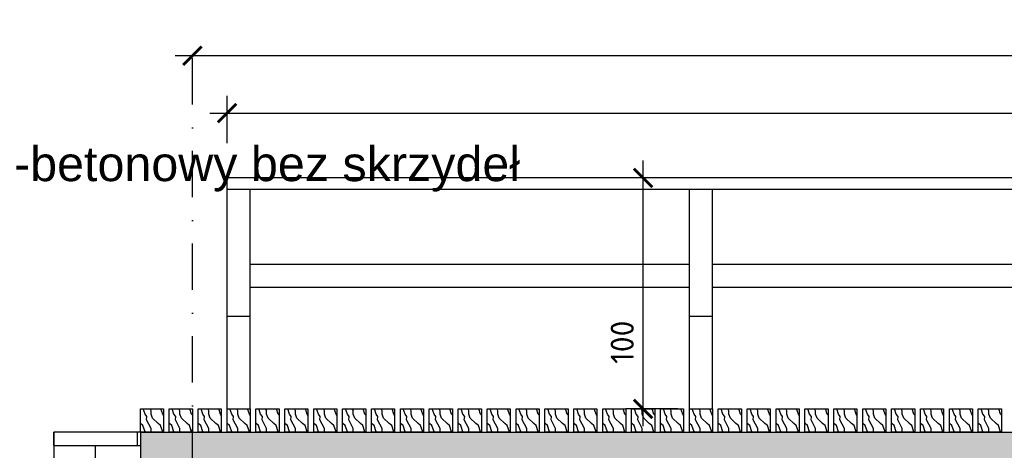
# Model space of a CAD drawing. Header units: millimetres. Extents: x 50975 to 116025, y -42779 to -16535.
# Tile 4 of 28: x 51644 to 52070, y -18758 to -18572. Entities that reach past the tile are written whole.
import ezdxf
from ezdxf import colors
from ezdxf.entities.mleader import LeaderData, LeaderLine
from ezdxf.math import Vec2, Vec3

# ---------------------------------------------------------------- set-up
doc = ezdxf.new("R2010")
doc.units = ezdxf.units.MM
doc.header["$LTSCALE"] = 40
doc.header["$PDMODE"] = 35
doc.header["$PDSIZE"] = 10
doc.linetypes.add('DASHDOT', pattern=[1, 0.5, -0.25, 0, -0.25])
doc.layers.get('0').transparency = 0.4
doc.layers.get('Defpoints').transparency = 0.4
doc.layers.add('K01', color=94, linetype='Continuous')
doc.layers.add('K025', color=161, linetype='Continuous')
doc.styles.get("Standard").update_dxf_attribs({"font": 'isocpeur.ttf', "height": 10})
doc.linetypes.add('ZIGZAG', pattern='A,0.00254,-5.08,[131,ltypeshp.shx,S=5.08,R=0,X=-5.08,Y=0],-10.16,[131,ltypeshp.shx,S=5.08,R=180,X=5.08,Y=0],-5.08', length=20.32254)
doc.dimstyles.new('ARCHIC', dxfattribs={"dimtxt": 10, "dimasz": 8, "dimexe": 7.5, "dimexo": 15, "dimgap": 4, "dimtad": 1, "dimdec": 1, "dimrnd": 0.5, "dimtxsty": 'Standard', "dimblk": 'ARCHTICK', "dimcen": 12.5, "dimdle": 7.5, "dimclrd": 94, "dimclre": 94, "dimclrt": 151, "dimazin": 2, "dimtfac": 1, "dimtdec": 1, "dimtmove": 2, "dimatfit": 3, "dimfxl": 7.5, "dimarcsym": 0})
pattern_1 = [(108.435, (51747.8456, -18750.4197), (-7.62, 15.24), [2.8916, -21.205]), (139.399, (51746.9312, -18747.6765), (-45.71999, 38.100003), [1.40506, -68.8479]), (136.8476, (51753.48438, -18746.76213), (-114.299981, 106.680022), [3.3424, -163.77725]), (109.983, (51751.046, -18744.47613), (-22.859996, 60.960005), [1.7838, -87.406]), (90, (51750.4364, -18750.42), (-7.62, 7.62), [1.524, -6.096]), (118.443, (51750.43638, -18748.89573), (53.339953, -99.060029), [4.1597, -203.8258]), (84.289, (51748.4552, -18745.2381), (-7.62001, -68.579996), [1.5316, -75.04845]), (129.806, (51748.6076, -18743.7141), (30.48002, -38.09999), [1.1903, -58.3238])]
pattern_2 = [(108.435, (51760.3456, -18750.4197), (-7.62, 15.24), [2.8916, -21.205]), (139.399, (51759.4312, -18747.6765), (-45.71999, 38.100003), [1.40506, -68.8479]), (136.8476, (51765.98438, -18746.76213), (-114.299981, 106.680022), [3.3424, -163.77725]), (109.983, (51763.546, -18744.47613), (-22.859996, 60.960005), [1.7838, -87.406]), (90, (51762.9364, -18750.42), (-7.62, 7.62), [1.524, -6.096]), (118.443, (51762.93638, -18748.89573), (53.339953, -99.060029), [4.1597, -203.8258]), (84.289, (51760.9552, -18745.2381), (-7.62001, -68.579996), [1.5316, -75.04845]), (129.806, (51761.1076, -18743.7141), (30.48002, -38.09999), [1.1903, -58.3238])]
pattern_3 = [(108.435, (51872.8456, -18750.4197), (-7.62, 15.24), [2.8916, -21.205]), (139.399, (51871.9312, -18747.6765), (-45.71999, 38.100003), [1.40506, -68.8479]), (136.8476, (51878.48438, -18746.76213), (-114.299981, 106.680022), [3.3424, -163.77725]), (109.983, (51876.046, -18744.47613), (-22.859996, 60.960005), [1.7838, -87.406]), (90, (51875.4364, -18750.42), (-7.62, 7.62), [1.524, -6.096]), (118.443, (51875.43638, -18748.89573), (53.339953, -99.060029), [4.1597, -203.8258]), (84.289, (51873.4552, -18745.2381), (-7.62001, -68.579996), [1.5316, -75.04845]), (129.806, (51873.6076, -18743.7141), (30.48002, -38.09999), [1.1903, -58.3238])]
pattern_4 = [(108.435, (51997.8456, -18750.4197), (-7.62, 15.24), [2.8916, -21.205]), (139.399, (51996.9312, -18747.6765), (-45.71999, 38.100003), [1.40506, -68.8479]), (136.8476, (52003.48438, -18746.76213), (-114.299981, 106.680022), [3.3424, -163.77725]), (109.983, (52001.046, -18744.47613), (-22.859996, 60.960005), [1.7838, -87.406]), (90, (52000.4364, -18750.42), (-7.62, 7.62), [1.524, -6.096]), (118.443, (52000.43638, -18748.89573), (53.339953, -99.060029), [4.1597, -203.8258]), (84.289, (51998.4552, -18745.2381), (-7.62001, -68.579996), [1.5316, -75.04845]), (129.806, (51998.6076, -18743.7141), (30.48002, -38.09999), [1.1903, -58.3238])]

# ---------------------------------------------------------------- blocks, each defined once
blk = doc.blocks.new('_ArchTick')
at = {"color": 0, "linetype": 'ByBlock', "const_width": 0.15}
blk.add_lwpolyline([(-0.5, -0.5), (0.5, 0.5)], dxfattribs=at)
blk = doc.blocks.new('*D282')
at = {"layer": 'Defpoints', "color": 0}
for p in [(51913.32, -18640.42), (51943.36, -18640.42), (51943.36, -18740.42)]:
    blk.add_point(p, dxfattribs=at)
at = {"layer": 'K025', "color": 94, "lineweight": -2}
for p, q in [((51913.32, -18747.92), (51913.32, -18632.92)), ((51928.36, -18640.42), (51905.82, -18640.42)), ((51928.36, -18740.42), (51905.82, -18740.42))]:
    blk.add_line(p, q, dxfattribs=at)
at = {"layer": 'K025', "color": 94, "lineweight": -2, "xscale": 8, "yscale": 8, "zscale": 8}
for p, rotation in [((51913.32, -18640.42), 90), ((51913.32, -18740.42), 270)]:
    blk.add_blockref('_ArchTick', p, dxfattribs=dict(at, rotation=rotation))
at = {"layer": 'K025', "color": 151, "insert": (51904.32, -18711.53), "char_height": 10, "attachment_point": 5, "rotation": 90}
blk.add_mtext('100', dxfattribs=at)
blk = doc.blocks.new('*D283')
at = {"layer": 'Defpoints', "color": 0}
for p in [(51718.36, -18583.04), (52758.36, -18583.04), (52758.36, -18587.52)]:
    blk.add_point(p, dxfattribs=at)
at = {"layer": 'K025', "color": 94, "lineweight": -2}
for p, q in [((51710.86, -18587.52), (52765.86, -18587.52)), ((51718.36, -18598.04), (51718.36, -18595.02)), ((52758.36, -18598.04), (52758.36, -18595.02))]:
    blk.add_line(p, q, dxfattribs=at)
at = {"layer": 'K025', "color": 94, "lineweight": -2, "xscale": 8, "yscale": 8, "zscale": 8, "rotation": 180}
blk.add_blockref('_ArchTick', (51718.36, -18587.52), dxfattribs=at)
at = {"layer": 'K025', "color": 94, "lineweight": -2, "xscale": 8, "yscale": 8, "zscale": 8}
blk.add_blockref('_ArchTick', (52758.36, -18587.52), dxfattribs=at)
at = {"layer": 'K025', "color": 151, "insert": (52238.36, -18578.52), "char_height": 10, "attachment_point": 5}
blk.add_mtext('1040', dxfattribs=at)
blk = doc.blocks.new('*D284')
at = {"layer": 'Defpoints', "color": 0}
for p in [(52743.36, -18612.39), (51733.36, -18640.42), (52743.36, -18640.42)]:
    blk.add_point(p, dxfattribs=at)
at = {"layer": 'K025', "color": 94, "lineweight": -2}
for p, q in [((51733.36, -18625.42), (51733.36, -18604.89)), ((52743.36, -18625.42), (52743.36, -18604.89)), ((51725.86, -18612.39), (52750.86, -18612.39))]:
    blk.add_line(p, q, dxfattribs=at)
at = {"layer": 'K025', "color": 94, "lineweight": -2, "xscale": 8, "yscale": 8, "zscale": 8, "rotation": 180}
blk.add_blockref('_ArchTick', (51733.36, -18612.39), dxfattribs=at)
at = {"layer": 'K025', "color": 94, "lineweight": -2, "xscale": 8, "yscale": 8, "zscale": 8}
blk.add_blockref('_ArchTick', (52743.36, -18612.39), dxfattribs=at)
at = {"layer": 'K025', "color": 151, "insert": (52238.36, -18603.39), "char_height": 10, "attachment_point": 5}
blk.add_mtext('1010', dxfattribs=at)

msp = doc.modelspace()

# ---------------------------------------------------------------- hatches: boundary and pattern name
at = {"layer": 'K01'}
h = msp.add_hatch(dxfattribs=at)
h.set_pattern_fill('WOOD2', color=256, scale=0.3)
h.set_pattern_definition([(108.435, (51697.8456, -18750.4197), (-7.62, 15.24), [2.8916, -21.205]), (139.399, (51696.9312, -18747.6765), (-45.71999, 38.100003), [1.40506, -68.8479]), (136.8476, (51703.48438, -18746.76213), (-114.299981, 106.680022), [3.3424, -163.77725]), (109.983, (51701.046, -18744.47613), (-22.859996, 60.960005), [1.7838, -87.406]), (90, (51700.4364, -18750.42), (-7.62, 7.62), [1.524, -6.096]), (118.443, (51700.43638, -18748.89573), (53.339953, -99.060029), [4.1597, -203.8258]), (84.289, (51698.4552, -18745.2381), (-7.62001, -68.579996), [1.5316, -75.04845]), (129.806, (51698.6076, -18743.7141), (30.48002, -38.09999), [1.1903, -58.3238])])
h.paths.add_polyline_path([(51695.86, -18750.42), (51705.86, -18750.42), (51705.86, -18740.42), (51695.86, -18740.42)])
h = msp.add_hatch(dxfattribs=at)
h.set_pattern_fill('WOOD2', color=256, scale=0.3)
h.set_pattern_definition([(108.435, (51710.3456, -18750.4197), (-7.62, 15.24), [2.8916, -21.205]), (139.399, (51709.4312, -18747.6765), (-45.71999, 38.100003), [1.40506, -68.8479]), (136.8476, (51715.98438, -18746.76213), (-114.299981, 106.680022), [3.3424, -163.77725]), (109.983, (51713.546, -18744.47613), (-22.859996, 60.960005), [1.7838, -87.406]), (90, (51712.9364, -18750.42), (-7.62, 7.62), [1.524, -6.096]), (118.443, (51712.93638, -18748.89573), (53.339953, -99.060029), [4.1597, -203.8258]), (84.289, (51710.9552, -18745.2381), (-7.62001, -68.579996), [1.5316, -75.04845]), (129.806, (51711.1076, -18743.7141), (30.48002, -38.09999), [1.1903, -58.3238])])
h.paths.add_polyline_path([(51708.36, -18750.42), (51718.36, -18750.42), (51718.36, -18740.42), (51708.36, -18740.42)])
h = msp.add_hatch(dxfattribs=at)
h.set_pattern_fill('WOOD2', color=256, scale=0.3)
h.set_pattern_definition([(108.435, (51722.8456, -18750.4197), (-7.62, 15.24), [2.8916, -21.205]), (139.399, (51721.9312, -18747.6765), (-45.71999, 38.100003), [1.40506, -68.8479]), (136.8476, (51728.48438, -18746.76213), (-114.299981, 106.680022), [3.3424, -163.77725]), (109.983, (51726.046, -18744.47613), (-22.859996, 60.960005), [1.7838, -87.406]), (90, (51725.4364, -18750.42), (-7.62, 7.62), [1.524, -6.096]), (118.443, (51725.43638, -18748.89573), (53.339953, -99.060029), [4.1597, -203.8258]), (84.289, (51723.4552, -18745.2381), (-7.62001, -68.579996), [1.5316, -75.04845]), (129.806, (51723.6076, -18743.7141), (30.48002, -38.09999), [1.1903, -58.3238])])
h.paths.add_polyline_path([(51720.86, -18750.42), (51730.86, -18750.42), (51730.86, -18740.42), (51720.86, -18740.42)])
h = msp.add_hatch(dxfattribs=at)
h.set_pattern_fill('WOOD2', color=256, scale=0.3)
h.set_pattern_definition([(108.435, (51735.3456, -18750.4197), (-7.62, 15.24), [2.8916, -21.205]), (139.399, (51734.4312, -18747.6765), (-45.71999, 38.100003), [1.40506, -68.8479]), (136.8476, (51740.98438, -18746.76213), (-114.299981, 106.680022), [3.3424, -163.77725]), (109.983, (51738.546, -18744.47613), (-22.859996, 60.960005), [1.7838, -87.406]), (90, (51737.9364, -18750.42), (-7.62, 7.62), [1.524, -6.096]), (118.443, (51737.93638, -18748.89573), (53.339953, -99.060029), [4.1597, -203.8258]), (84.289, (51735.9552, -18745.2381), (-7.62001, -68.579996), [1.5316, -75.04845]), (129.806, (51736.1076, -18743.7141), (30.48002, -38.09999), [1.1903, -58.3238])])
h.paths.add_polyline_path([(51733.36, -18750.42), (51743.36, -18750.42), (51743.36, -18740.42), (51733.36, -18740.42)])
h = msp.add_hatch(dxfattribs=at)
h.set_pattern_fill('WOOD2', color=256, scale=0.3)
h.set_pattern_definition(pattern_1)
h.paths.add_polyline_path([(51745.86, -18750.42), (51755.86, -18750.42), (51755.86, -18740.42), (51745.86, -18740.42)])
h = msp.add_hatch(dxfattribs=at)
h.set_pattern_fill('WOOD2', color=256, scale=0.3)
h.set_pattern_definition(pattern_1)
h.paths.add_polyline_path([(51745.86, -18750.42), (51755.86, -18750.42), (51755.86, -18740.42), (51745.86, -18740.42)])
h = msp.add_hatch(dxfattribs=at)
h.set_pattern_fill('WOOD2', color=256, scale=0.3)
h.set_pattern_definition(pattern_2)
h.paths.add_polyline_path([(51758.36, -18750.42), (51768.36, -18750.42), (51768.36, -18740.42), (51758.36, -18740.42)])
h = msp.add_hatch(dxfattribs=at)
h.set_pattern_fill('WOOD2', color=256, scale=0.3)
h.set_pattern_definition(pattern_2)
h.paths.add_polyline_path([(51758.36, -18750.42), (51768.36, -18750.42), (51768.36, -18740.42), (51758.36, -18740.42)])
h = msp.add_hatch(dxfattribs=at)
h.set_pattern_fill('WOOD2', color=256, scale=0.3)
h.set_pattern_definition([(108.435, (51772.8456, -18750.4197), (-7.62, 15.24), [2.8916, -21.205]), (139.399, (51771.9312, -18747.6765), (-45.71999, 38.100003), [1.40506, -68.8479]), (136.8476, (51778.48438, -18746.76213), (-114.299981, 106.680022), [3.3424, -163.77725]), (109.983, (51776.046, -18744.47613), (-22.859996, 60.960005), [1.7838, -87.406]), (90, (51775.4364, -18750.42), (-7.62, 7.62), [1.524, -6.096]), (118.443, (51775.43638, -18748.89573), (53.339953, -99.060029), [4.1597, -203.8258]), (84.289, (51773.4552, -18745.2381), (-7.62001, -68.579996), [1.5316, -75.04845]), (129.806, (51773.6076, -18743.7141), (30.48002, -38.09999), [1.1903, -58.3238])])
h.paths.add_polyline_path([(51770.86, -18750.42), (51780.86, -18750.42), (51780.86, -18740.42), (51770.86, -18740.42)])
h = msp.add_hatch(dxfattribs=at)
h.set_pattern_fill('WOOD2', color=256, scale=0.3)
h.set_pattern_definition([(108.435, (51785.3456, -18750.4197), (-7.62, 15.24), [2.8916, -21.205]), (139.399, (51784.4312, -18747.6765), (-45.71999, 38.100003), [1.40506, -68.8479]), (136.8476, (51790.98438, -18746.76213), (-114.299981, 106.680022), [3.3424, -163.77725]), (109.983, (51788.546, -18744.47613), (-22.859996, 60.960005), [1.7838, -87.406]), (90, (51787.9364, -18750.42), (-7.62, 7.62), [1.524, -6.096]), (118.443, (51787.93638, -18748.89573), (53.339953, -99.060029), [4.1597, -203.8258]), (84.289, (51785.9552, -18745.2381), (-7.62001, -68.579996), [1.5316, -75.04845]), (129.806, (51786.1076, -18743.7141), (30.48002, -38.09999), [1.1903, -58.3238])])
h.paths.add_polyline_path([(51783.36, -18750.42), (51793.36, -18750.42), (51793.36, -18740.42), (51783.36, -18740.42)])
h = msp.add_hatch(dxfattribs=at)
h.set_pattern_fill('WOOD2', color=256, scale=0.3)
h.set_pattern_definition([(108.435, (51797.8456, -18750.4197), (-7.62, 15.24), [2.8916, -21.205]), (139.399, (51796.9312, -18747.6765), (-45.71999, 38.100003), [1.40506, -68.8479]), (136.8476, (51803.48438, -18746.76213), (-114.299981, 106.680022), [3.3424, -163.77725]), (109.983, (51801.046, -18744.47613), (-22.859996, 60.960005), [1.7838, -87.406]), (90, (51800.4364, -18750.42), (-7.62, 7.62), [1.524, -6.096]), (118.443, (51800.43638, -18748.89573), (53.339953, -99.060029), [4.1597, -203.8258]), (84.289, (51798.4552, -18745.2381), (-7.62001, -68.579996), [1.5316, -75.04845]), (129.806, (51798.6076, -18743.7141), (30.48002, -38.09999), [1.1903, -58.3238])])
h.paths.add_polyline_path([(51795.86, -18750.42), (51805.86, -18750.42), (51805.86, -18740.42), (51795.86, -18740.42)])
h = msp.add_hatch(dxfattribs=at)
h.set_pattern_fill('WOOD2', color=256, scale=0.3)
h.set_pattern_definition([(108.435, (51810.3456, -18750.4197), (-7.62, 15.24), [2.8916, -21.205]), (139.399, (51809.4312, -18747.6765), (-45.71999, 38.100003), [1.40506, -68.8479]), (136.8476, (51815.98438, -18746.76213), (-114.299981, 106.680022), [3.3424, -163.77725]), (109.983, (51813.546, -18744.47613), (-22.859996, 60.960005), [1.7838, -87.406]), (90, (51812.9364, -18750.42), (-7.62, 7.62), [1.524, -6.096]), (118.443, (51812.93638, -18748.89573), (53.339953, -99.060029), [4.1597, -203.8258]), (84.289, (51810.9552, -18745.2381), (-7.62001, -68.579996), [1.5316, -75.04845]), (129.806, (51811.1076, -18743.7141), (30.48002, -38.09999), [1.1903, -58.3238])])
h.paths.add_polyline_path([(51808.36, -18750.42), (51818.36, -18750.42), (51818.36, -18740.42), (51808.36, -18740.42)])
h = msp.add_hatch(dxfattribs=at)
h.set_pattern_fill('WOOD2', color=256, scale=0.3)
h.set_pattern_definition([(108.435, (51822.8456, -18750.4197), (-7.62, 15.24), [2.8916, -21.205]), (139.399, (51821.9312, -18747.6765), (-45.71999, 38.100003), [1.40506, -68.8479]), (136.8476, (51828.48438, -18746.76213), (-114.299981, 106.680022), [3.3424, -163.77725]), (109.983, (51826.046, -18744.47613), (-22.859996, 60.960005), [1.7838, -87.406]), (90, (51825.4364, -18750.42), (-7.62, 7.62), [1.524, -6.096]), (118.443, (51825.43638, -18748.89573), (53.339953, -99.060029), [4.1597, -203.8258]), (84.289, (51823.4552, -18745.2381), (-7.62001, -68.579996), [1.5316, -75.04845]), (129.806, (51823.6076, -18743.7141), (30.48002, -38.09999), [1.1903, -58.3238])])
h.paths.add_polyline_path([(51820.86, -18750.42), (51830.86, -18750.42), (51830.86, -18740.42), (51820.86, -18740.42)])
h = msp.add_hatch(dxfattribs=at)
h.set_pattern_fill('WOOD2', color=256, scale=0.3)
h.set_pattern_definition([(108.435, (51835.3456, -18750.4197), (-7.62, 15.24), [2.8916, -21.205]), (139.399, (51834.4312, -18747.6765), (-45.71999, 38.100003), [1.40506, -68.8479]), (136.8476, (51840.98438, -18746.76213), (-114.299981, 106.680022), [3.3424, -163.77725]), (109.983, (51838.546, -18744.47613), (-22.859996, 60.960005), [1.7838, -87.406]), (90, (51837.9364, -18750.42), (-7.62, 7.62), [1.524, -6.096]), (118.443, (51837.93638, -18748.89573), (53.339953, -99.060029), [4.1597, -203.8258]), (84.289, (51835.9552, -18745.2381), (-7.62001, -68.579996), [1.5316, -75.04845]), (129.806, (51836.1076, -18743.7141), (30.48002, -38.09999), [1.1903, -58.3238])])
h.paths.add_polyline_path([(51833.36, -18750.42), (51843.36, -18750.42), (51843.36, -18740.42), (51833.36, -18740.42)])
h = msp.add_hatch(dxfattribs=at)
h.set_pattern_fill('WOOD2', color=256, scale=0.3)
h.set_pattern_definition([(108.435, (51847.8456, -18750.4197), (-7.62, 15.24), [2.8916, -21.205]), (139.399, (51846.9312, -18747.6765), (-45.71999, 38.100003), [1.40506, -68.8479]), (136.8476, (51853.48438, -18746.76213), (-114.299981, 106.680022), [3.3424, -163.77725]), (109.983, (51851.046, -18744.47613), (-22.859996, 60.960005), [1.7838, -87.406]), (90, (51850.4364, -18750.42), (-7.62, 7.62), [1.524, -6.096]), (118.443, (51850.43638, -18748.89573), (53.339953, -99.060029), [4.1597, -203.8258]), (84.289, (51848.4552, -18745.2381), (-7.62001, -68.579996), [1.5316, -75.04845]), (129.806, (51848.6076, -18743.7141), (30.48002, -38.09999), [1.1903, -58.3238])])
h.paths.add_polyline_path([(51845.86, -18750.42), (51855.86, -18750.42), (51855.86, -18740.42), (51845.86, -18740.42)])
h = msp.add_hatch(dxfattribs=at)
h.set_pattern_fill('WOOD2', color=256, scale=0.3)
h.set_pattern_definition([(108.435, (51860.3456, -18750.4197), (-7.62, 15.24), [2.8916, -21.205]), (139.399, (51859.4312, -18747.6765), (-45.71999, 38.100003), [1.40506, -68.8479]), (136.8476, (51865.98438, -18746.76213), (-114.299981, 106.680022), [3.3424, -163.77725]), (109.983, (51863.546, -18744.47613), (-22.859996, 60.960005), [1.7838, -87.406]), (90, (51862.9364, -18750.42), (-7.62, 7.62), [1.524, -6.096]), (118.443, (51862.93638, -18748.89573), (53.339953, -99.060029), [4.1597, -203.8258]), (84.289, (51860.9552, -18745.2381), (-7.62001, -68.579996), [1.5316, -75.04845]), (129.806, (51861.1076, -18743.7141), (30.48002, -38.09999), [1.1903, -58.3238])])
h.paths.add_polyline_path([(51858.36, -18750.42), (51868.36, -18750.42), (51868.36, -18740.42), (51858.36, -18740.42)])
h = msp.add_hatch(dxfattribs=at)
h.set_pattern_fill('WOOD2', color=256, scale=0.3)
h.set_pattern_definition(pattern_3)
h.paths.add_polyline_path([(51870.86, -18750.42), (51880.86, -18750.42), (51880.86, -18740.42), (51870.86, -18740.42)])
h = msp.add_hatch(dxfattribs=at)
h.set_pattern_fill('WOOD2', color=256, scale=0.3)
h.set_pattern_definition(pattern_3)
h.paths.add_polyline_path([(51870.86, -18750.42), (51880.86, -18750.42), (51880.86, -18740.42), (51870.86, -18740.42)])
h = msp.add_hatch(dxfattribs=at)
h.set_pattern_fill('WOOD2', color=256, scale=0.3)
h.set_pattern_definition([(108.435, (51885.3456, -18750.4197), (-7.62, 15.24), [2.8916, -21.205]), (139.399, (51884.4312, -18747.6765), (-45.71999, 38.100003), [1.40506, -68.8479]), (136.8476, (51890.98438, -18746.76213), (-114.299981, 106.680022), [3.3424, -163.77725]), (109.983, (51888.546, -18744.47613), (-22.859996, 60.960005), [1.7838, -87.406]), (90, (51887.9364, -18750.42), (-7.62, 7.62), [1.524, -6.096]), (118.443, (51887.93638, -18748.89573), (53.339953, -99.060029), [4.1597, -203.8258]), (84.289, (51885.9552, -18745.2381), (-7.62001, -68.579996), [1.5316, -75.04845]), (129.806, (51886.1076, -18743.7141), (30.48002, -38.09999), [1.1903, -58.3238])])
h.paths.add_polyline_path([(51883.36, -18750.42), (51893.36, -18750.42), (51893.36, -18740.42), (51883.36, -18740.42)])
h = msp.add_hatch(dxfattribs=at)
h.set_pattern_fill('WOOD2', color=256, scale=0.3)
h.set_pattern_definition([(108.435, (51897.8456, -18750.4197), (-7.62, 15.24), [2.8916, -21.205]), (139.399, (51896.9312, -18747.6765), (-45.71999, 38.100003), [1.40506, -68.8479]), (136.8476, (51903.48438, -18746.76213), (-114.299981, 106.680022), [3.3424, -163.77725]), (109.983, (51901.046, -18744.47613), (-22.859996, 60.960005), [1.7838, -87.406]), (90, (51900.4364, -18750.42), (-7.62, 7.62), [1.524, -6.096]), (118.443, (51900.43638, -18748.89573), (53.339953, -99.060029), [4.1597, -203.8258]), (84.289, (51898.4552, -18745.2381), (-7.62001, -68.579996), [1.5316, -75.04845]), (129.806, (51898.6076, -18743.7141), (30.48002, -38.09999), [1.1903, -58.3238])])
h.paths.add_polyline_path([(51895.86, -18750.42), (51905.86, -18750.42), (51905.86, -18740.42), (51895.86, -18740.42)])
h = msp.add_hatch(dxfattribs=at)
h.set_pattern_fill('WOOD2', color=256, scale=0.3)
h.set_pattern_definition([(108.435, (51910.3456, -18750.4197), (-7.62, 15.24), [2.8916, -21.205]), (139.399, (51909.4312, -18747.6765), (-45.71999, 38.100003), [1.40506, -68.8479]), (136.8476, (51915.98438, -18746.76213), (-114.299981, 106.680022), [3.3424, -163.77725]), (109.983, (51913.546, -18744.47613), (-22.859996, 60.960005), [1.7838, -87.406]), (90, (51912.9364, -18750.42), (-7.62, 7.62), [1.524, -6.096]), (118.443, (51912.93638, -18748.89573), (53.339953, -99.060029), [4.1597, -203.8258]), (84.289, (51910.9552, -18745.2381), (-7.62001, -68.579996), [1.5316, -75.04845]), (129.806, (51911.1076, -18743.7141), (30.48002, -38.09999), [1.1903, -58.3238])])
h.paths.add_polyline_path([(51908.36, -18750.42), (51918.36, -18750.42), (51918.36, -18740.42), (51908.36, -18740.42)])
h = msp.add_hatch(dxfattribs=at)
h.set_pattern_fill('WOOD2', color=256, scale=0.3)
h.set_pattern_definition([(108.435, (51922.8456, -18750.4197), (-7.62, 15.24), [2.8916, -21.205]), (139.399, (51921.9312, -18747.6765), (-45.71999, 38.100003), [1.40506, -68.8479]), (136.8476, (51928.48438, -18746.76213), (-114.299981, 106.680022), [3.3424, -163.77725]), (109.983, (51926.046, -18744.47613), (-22.859996, 60.960005), [1.7838, -87.406]), (90, (51925.4364, -18750.42), (-7.62, 7.62), [1.524, -6.096]), (118.443, (51925.43638, -18748.89573), (53.339953, -99.060029), [4.1597, -203.8258]), (84.289, (51923.4552, -18745.2381), (-7.62001, -68.579996), [1.5316, -75.04845]), (129.806, (51923.6076, -18743.7141), (30.48002, -38.09999), [1.1903, -58.3238])])
h.paths.add_polyline_path([(51920.86, -18750.42), (51930.86, -18750.42), (51930.86, -18740.42), (51920.86, -18740.42)])
h = msp.add_hatch(dxfattribs=at)
h.set_pattern_fill('WOOD2', color=256, scale=0.3)
h.set_pattern_definition([(108.435, (51935.3456, -18750.4197), (-7.62, 15.24), [2.8916, -21.205]), (139.399, (51934.4312, -18747.6765), (-45.71999, 38.100003), [1.40506, -68.8479]), (136.8476, (51940.98438, -18746.76213), (-114.299981, 106.680022), [3.3424, -163.77725]), (109.983, (51938.546, -18744.47613), (-22.859996, 60.960005), [1.7838, -87.406]), (90, (51937.9364, -18750.42), (-7.62, 7.62), [1.524, -6.096]), (118.443, (51937.93638, -18748.89573), (53.339953, -99.060029), [4.1597, -203.8258]), (84.289, (51935.9552, -18745.2381), (-7.62001, -68.579996), [1.5316, -75.04845]), (129.806, (51936.1076, -18743.7141), (30.48002, -38.09999), [1.1903, -58.3238])])
h.paths.add_polyline_path([(51933.36, -18750.42), (51943.36, -18750.42), (51943.36, -18740.42), (51933.36, -18740.42)])
h = msp.add_hatch(dxfattribs=at)
h.set_pattern_fill('WOOD2', color=256, scale=0.3)
h.set_pattern_definition([(108.435, (51947.8456, -18750.4197), (-7.62, 15.24), [2.8916, -21.205]), (139.399, (51946.9312, -18747.6765), (-45.71999, 38.100003), [1.40506, -68.8479]), (136.8476, (51953.48438, -18746.76213), (-114.299981, 106.680022), [3.3424, -163.77725]), (109.983, (51951.046, -18744.47613), (-22.859996, 60.960005), [1.7838, -87.406]), (90, (51950.4364, -18750.42), (-7.62, 7.62), [1.524, -6.096]), (118.443, (51950.43638, -18748.89573), (53.339953, -99.060029), [4.1597, -203.8258]), (84.289, (51948.4552, -18745.2381), (-7.62001, -68.579996), [1.5316, -75.04845]), (129.806, (51948.6076, -18743.7141), (30.48002, -38.09999), [1.1903, -58.3238])])
h.paths.add_polyline_path([(51945.86, -18750.42), (51955.86, -18750.42), (51955.86, -18740.42), (51945.86, -18740.42)])
h = msp.add_hatch(dxfattribs=at)
h.set_pattern_fill('WOOD2', color=256, scale=0.3)
h.set_pattern_definition([(108.435, (51960.3456, -18750.4197), (-7.62, 15.24), [2.8916, -21.205]), (139.399, (51959.4312, -18747.6765), (-45.71999, 38.100003), [1.40506, -68.8479]), (136.8476, (51965.98438, -18746.76213), (-114.299981, 106.680022), [3.3424, -163.77725]), (109.983, (51963.546, -18744.47613), (-22.859996, 60.960005), [1.7838, -87.406]), (90, (51962.9364, -18750.42), (-7.62, 7.62), [1.524, -6.096]), (118.443, (51962.93638, -18748.89573), (53.339953, -99.060029), [4.1597, -203.8258]), (84.289, (51960.9552, -18745.2381), (-7.62001, -68.579996), [1.5316, -75.04845]), (129.806, (51961.1076, -18743.7141), (30.48002, -38.09999), [1.1903, -58.3238])])
h.paths.add_polyline_path([(51958.36, -18750.42), (51968.36, -18750.42), (51968.36, -18740.42), (51958.36, -18740.42)])
h = msp.add_hatch(dxfattribs=at)
h.set_pattern_fill('WOOD2', color=256, scale=0.3)
h.set_pattern_definition([(108.435, (51972.8456, -18750.4197), (-7.62, 15.24), [2.8916, -21.205]), (139.399, (51971.9312, -18747.6765), (-45.71999, 38.100003), [1.40506, -68.8479]), (136.8476, (51978.48438, -18746.76213), (-114.299981, 106.680022), [3.3424, -163.77725]), (109.983, (51976.046, -18744.47613), (-22.859996, 60.960005), [1.7838, -87.406]), (90, (51975.4364, -18750.42), (-7.62, 7.62), [1.524, -6.096]), (118.443, (51975.43638, -18748.89573), (53.339953, -99.060029), [4.1597, -203.8258]), (84.289, (51973.4552, -18745.2381), (-7.62001, -68.579996), [1.5316, -75.04845]), (129.806, (51973.6076, -18743.7141), (30.48002, -38.09999), [1.1903, -58.3238])])
h.paths.add_polyline_path([(51970.86, -18750.42), (51980.86, -18750.42), (51980.86, -18740.42), (51970.86, -18740.42)])
h = msp.add_hatch(dxfattribs=at)
h.set_pattern_fill('WOOD2', color=256, scale=0.3)
h.set_pattern_definition([(108.435, (51985.3456, -18750.4197), (-7.62, 15.24), [2.8916, -21.205]), (139.399, (51984.4312, -18747.6765), (-45.71999, 38.100003), [1.40506, -68.8479]), (136.8476, (51990.98438, -18746.76213), (-114.299981, 106.680022), [3.3424, -163.77725]), (109.983, (51988.546, -18744.47613), (-22.859996, 60.960005), [1.7838, -87.406]), (90, (51987.9364, -18750.42), (-7.62, 7.62), [1.524, -6.096]), (118.443, (51987.93638, -18748.89573), (53.339953, -99.060029), [4.1597, -203.8258]), (84.289, (51985.9552, -18745.2381), (-7.62001, -68.579996), [1.5316, -75.04845]), (129.806, (51986.1076, -18743.7141), (30.48002, -38.09999), [1.1903, -58.3238])])
h.paths.add_polyline_path([(51983.36, -18750.42), (51993.36, -18750.42), (51993.36, -18740.42), (51983.36, -18740.42)])
h = msp.add_hatch(dxfattribs=at)
h.set_pattern_fill('WOOD2', color=256, scale=0.3)
h.set_pattern_definition(pattern_4)
h.paths.add_polyline_path([(51995.86, -18750.42), (52005.86, -18750.42), (52005.86, -18740.42), (51995.86, -18740.42)])
h = msp.add_hatch(dxfattribs=at)
h.set_pattern_fill('WOOD2', color=256, scale=0.3)
h.set_pattern_definition(pattern_4)
h.paths.add_polyline_path([(51995.86, -18750.42), (52005.86, -18750.42), (52005.86, -18740.42), (51995.86, -18740.42)])
h = msp.add_hatch(dxfattribs=at)
h.set_pattern_fill('WOOD2', color=256, scale=0.3)
h.set_pattern_definition([(108.435, (52010.3456, -18750.4197), (-7.62, 15.24), [2.8916, -21.205]), (139.399, (52009.4312, -18747.6765), (-45.71999, 38.100003), [1.40506, -68.8479]), (136.8476, (52015.98438, -18746.76213), (-114.299981, 106.680022), [3.3424, -163.77725]), (109.983, (52013.546, -18744.47613), (-22.859996, 60.960005), [1.7838, -87.406]), (90, (52012.9364, -18750.42), (-7.62, 7.62), [1.524, -6.096]), (118.443, (52012.93638, -18748.89573), (53.339953, -99.060029), [4.1597, -203.8258]), (84.289, (52010.9552, -18745.2381), (-7.62001, -68.579996), [1.5316, -75.04845]), (129.806, (52011.1076, -18743.7141), (30.48002, -38.09999), [1.1903, -58.3238])])
h.paths.add_polyline_path([(52008.36, -18750.42), (52018.36, -18750.42), (52018.36, -18740.42), (52008.36, -18740.42)])
h = msp.add_hatch(dxfattribs=at)
h.set_pattern_fill('WOOD2', color=256, scale=0.3)
h.set_pattern_definition([(108.435, (52022.8456, -18750.4197), (-7.62, 15.24), [2.8916, -21.205]), (139.399, (52021.9312, -18747.6765), (-45.71999, 38.100003), [1.40506, -68.8479]), (136.8476, (52028.48438, -18746.76213), (-114.299981, 106.680022), [3.3424, -163.77725]), (109.983, (52026.046, -18744.47613), (-22.859996, 60.960005), [1.7838, -87.406]), (90, (52025.4364, -18750.42), (-7.62, 7.62), [1.524, -6.096]), (118.443, (52025.43638, -18748.89573), (53.339953, -99.060029), [4.1597, -203.8258]), (84.289, (52023.4552, -18745.2381), (-7.62001, -68.579996), [1.5316, -75.04845]), (129.806, (52023.6076, -18743.7141), (30.48002, -38.09999), [1.1903, -58.3238])])
h.paths.add_polyline_path([(52020.86, -18750.42), (52030.86, -18750.42), (52030.86, -18740.42), (52020.86, -18740.42)])
h = msp.add_hatch(dxfattribs=at)
h.set_pattern_fill('WOOD2', color=256, scale=0.3)
h.set_pattern_definition([(108.435, (52035.3456, -18750.4197), (-7.62, 15.24), [2.8916, -21.205]), (139.399, (52034.4312, -18747.6765), (-45.71999, 38.100003), [1.40506, -68.8479]), (136.8476, (52040.98438, -18746.76213), (-114.299981, 106.680022), [3.3424, -163.77725]), (109.983, (52038.546, -18744.47613), (-22.859996, 60.960005), [1.7838, -87.406]), (90, (52037.9364, -18750.42), (-7.62, 7.62), [1.524, -6.096]), (118.443, (52037.93638, -18748.89573), (53.339953, -99.060029), [4.1597, -203.8258]), (84.289, (52035.9552, -18745.2381), (-7.62001, -68.579996), [1.5316, -75.04845]), (129.806, (52036.1076, -18743.7141), (30.48002, -38.09999), [1.1903, -58.3238])])
h.paths.add_polyline_path([(52033.36, -18750.42), (52043.36, -18750.42), (52043.36, -18740.42), (52033.36, -18740.42)])
h = msp.add_hatch(dxfattribs=at)
h.set_pattern_fill('WOOD2', color=256, scale=0.3)
h.set_pattern_definition([(108.435, (52047.8456, -18750.4197), (-7.62, 15.24), [2.8916, -21.205]), (139.399, (52046.9312, -18747.6765), (-45.71999, 38.100003), [1.40506, -68.8479]), (136.8476, (52053.48438, -18746.76213), (-114.299981, 106.680022), [3.3424, -163.77725]), (109.983, (52051.046, -18744.47613), (-22.859996, 60.960005), [1.7838, -87.406]), (90, (52050.4364, -18750.42), (-7.62, 7.62), [1.524, -6.096]), (118.443, (52050.43638, -18748.89573), (53.339953, -99.060029), [4.1597, -203.8258]), (84.289, (52048.4552, -18745.2381), (-7.62001, -68.579996), [1.5316, -75.04845]), (129.806, (52048.6076, -18743.7141), (30.48002, -38.09999), [1.1903, -58.3238])])
h.paths.add_polyline_path([(52045.86, -18750.42), (52055.86, -18750.42), (52055.86, -18740.42), (52045.86, -18740.42)])
h = msp.add_hatch(dxfattribs=at)
h.set_pattern_fill('WOOD2', color=256, scale=0.3)
h.set_pattern_definition([(108.435, (52060.3456, -18750.4197), (-7.62, 15.24), [2.8916, -21.205]), (139.399, (52059.4312, -18747.6765), (-45.71999, 38.100003), [1.40506, -68.8479]), (136.8476, (52065.98438, -18746.76213), (-114.299981, 106.680022), [3.3424, -163.77725]), (109.983, (52063.546, -18744.47613), (-22.859996, 60.960005), [1.7838, -87.406]), (90, (52062.9364, -18750.42), (-7.62, 7.62), [1.524, -6.096]), (118.443, (52062.93638, -18748.89573), (53.339953, -99.060029), [4.1597, -203.8258]), (84.289, (52060.9552, -18745.2381), (-7.62001, -68.579996), [1.5316, -75.04845]), (129.806, (52061.1076, -18743.7141), (30.48002, -38.09999), [1.1903, -58.3238])])
h.paths.add_polyline_path([(52058.36, -18750.42), (52068.36, -18750.42), (52068.36, -18740.42), (52058.36, -18740.42)])
h = msp.add_hatch(dxfattribs=at)
h.set_pattern_fill('APPIANRN', color=256, scale=0.15)
h.set_pattern_definition([(0, (51658.364, -18994.42), (0, 23.8125), []), (90, (51658.364, -18994.42), (-18.0975, 23.8125), [23.8125, -23.8125])])
h.paths.add_polyline_path([(51658.36, -18962.03), (51658.36, -18774.42), (51658.36, -18750.42), (51695.86, -18750.42), (51695.86, -18774.42), (51738.36, -18774.42), (51738.36, -18994.42)])
h = msp.add_hatch(dxfattribs=at)
h.set_pattern_fill('AR-SAND', color=256, scale=0.1)
h.set_pattern_definition([(37.5, (51695.8644, -18774.4197), (-0.160003, 4.894132), [0, -3.8608, 0, -4.318, 0, -4.1275]), (7.5, (51695.8644, -18774.42), (4.495233, 7.16825), [0, -2.0828, 0, -3.4798, 0, -1.3335]), (327.5, (51692.74, -18774.4197), (7.909924, 0.014372), [0, -1.27, 0, -4.572, 0, -5.969]), (317.5, (51692.74, -18774.42), (7.635565, 2.229293), [0, -0.635, 0, -2.9972, 0, -3.429])])
h.paths.add_polyline_path([(51695.86, -18750.42), (51695.86, -18774.42), (51738.36, -18774.42), (52738.36, -18774.42), (52738.36, -18750.42), (52733.36, -18750.42)])

# ---------------------------------------------------------------- linework, layer by layer
at = {"layer": 'K01', "linetype": 'DASHDOT'}
msp.add_line((51718.36, -19049.73), (51718.36, -18583.04), dxfattribs=at)
at = {"layer": 'K025'}
for p, q in [((52743.36, -18640.42), (51733.36, -18640.42)), ((51733.36, -18740.42), (51733.36, -18640.42)), ((52743.36, -18645.42), (51733.36, -18645.42)), ((51743.36, -18740.42), (51743.36, -18645.42)), ((51933.36, -18740.42), (51933.36, -18645.42)), ((51943.36, -18740.42), (51943.36, -18645.42)), ((51933.36, -18677.92), (51743.36, -18677.92)), ((52133.36, -18677.92), (51943.36, -18677.92)), ((51933.36, -18687.92), (51743.36, -18687.92)), ((52133.36, -18687.92), (51943.36, -18687.92)), ((51743.36, -18700.42), (51733.36, -18700.42)), ((51943.36, -18700.42), (51933.36, -18700.42)), ((51695.86, -18750.42), (51695.86, -18740.42)), ((51695.86, -18740.42), (51705.86, -18740.42)), ((51705.86, -18740.42), (51705.86, -18750.42)), ((51708.36, -18750.42), (51708.36, -18740.42)), ((51708.36, -18740.42), (51718.36, -18740.42)), ((51718.36, -18740.42), (51718.36, -18750.42)), ((51720.86, -18750.42), (51720.86, -18740.42)), ((51720.86, -18740.42), (51730.86, -18740.42)), ((51730.86, -18740.42), (51730.86, -18750.42)), ((51733.36, -18750.42), (51733.36, -18740.42)), ((51733.36, -18740.42), (51743.36, -18740.42)), ((51743.36, -18740.42), (51743.36, -18750.42)), ((51745.86, -18750.42), (51745.86, -18740.42)), ((51745.86, -18740.42), (51755.86, -18740.42)), ((51755.86, -18740.42), (51755.86, -18750.42)), ((51758.36, -18750.42), (51758.36, -18740.42)), ((51758.36, -18740.42), (51768.36, -18740.42)), ((51768.36, -18740.42), (51768.36, -18750.42)), ((51770.86, -18750.42), (51770.86, -18740.42)), ((51770.86, -18740.42), (51780.86, -18740.42)), ((51780.86, -18740.42), (51780.86, -18750.42)), ((51783.36, -18750.42), (51783.36, -18740.42)), ((51783.36, -18740.42), (51793.36, -18740.42)), ((51793.36, -18740.42), (51793.36, -18750.42)), ((51795.86, -18750.42), (51795.86, -18740.42)), ((51795.86, -18740.42), (51805.86, -18740.42)), ((51805.86, -18740.42), (51805.86, -18750.42)), ((51808.36, -18750.42), (51808.36, -18740.42)), ((51808.36, -18740.42), (51818.36, -18740.42)), ((51818.36, -18740.42), (51818.36, -18750.42)), ((51820.86, -18750.42), (51820.86, -18740.42)), ((51820.86, -18740.42), (51830.86, -18740.42)), ((51830.86, -18740.42), (51830.86, -18750.42)), ((51833.36, -18750.42), (51833.36, -18740.42)), ((51833.36, -18740.42), (51843.36, -18740.42)), ((51843.36, -18740.42), (51843.36, -18750.42)), ((51845.86, -18750.42), (51845.86, -18740.42)), ((51845.86, -18740.42), (51855.86, -18740.42)), ((51855.86, -18740.42), (51855.86, -18750.42)), ((51858.36, -18750.42), (51858.36, -18740.42)), ((51858.36, -18740.42), (51868.36, -18740.42)), ((51868.36, -18740.42), (51868.36, -18750.42)), ((51870.86, -18750.42), (51870.86, -18740.42)), ((51870.86, -18740.42), (51880.86, -18740.42)), ((51880.86, -18740.42), (51880.86, -18750.42)), ((51883.36, -18750.42), (51883.36, -18740.42)), ((51883.36, -18740.42), (51893.36, -18740.42)), ((51893.36, -18740.42), (51893.36, -18750.42)), ((51895.86, -18750.42), (51895.86, -18740.42)), ((51895.86, -18740.42), (51905.86, -18740.42)), ((51905.86, -18740.42), (51905.86, -18750.42)), ((51908.36, -18750.42), (51908.36, -18740.42)), ((51908.36, -18740.42), (51918.36, -18740.42)), ((51918.36, -18740.42), (51918.36, -18750.42)), ((51920.86, -18750.42), (51920.86, -18740.42)), ((51920.86, -18740.42), (51930.86, -18740.42)), ((51930.86, -18740.42), (51930.86, -18750.42)), ((51933.36, -18750.42), (51933.36, -18740.42)), ((51933.36, -18740.42), (51943.36, -18740.42)), ((51943.36, -18740.42), (51943.36, -18750.42)), ((51945.86, -18750.42), (51945.86, -18740.42)), ((51945.86, -18740.42), (51955.86, -18740.42)), ((51955.86, -18740.42), (51955.86, -18750.42)), ((51958.36, -18750.42), (51958.36, -18740.42)), ((51958.36, -18740.42), (51968.36, -18740.42)), ((51968.36, -18740.42), (51968.36, -18750.42)), ((51970.86, -18750.42), (51970.86, -18740.42)), ((51970.86, -18740.42), (51980.86, -18740.42)), ((51980.86, -18740.42), (51980.86, -18750.42)), ((51983.36, -18750.42), (51983.36, -18740.42)), ((51983.36, -18740.42), (51993.36, -18740.42)), ((51993.36, -18740.42), (51993.36, -18750.42)), ((51995.86, -18750.42), (51995.86, -18740.42)), ((51995.86, -18740.42), (52005.86, -18740.42)), ((52005.86, -18740.42), (52005.86, -18750.42)), ((52008.36, -18750.42), (52008.36, -18740.42)), ((52008.36, -18740.42), (52018.36, -18740.42)), ((52018.36, -18740.42), (52018.36, -18750.42)), ((52020.86, -18750.42), (52020.86, -18740.42)), ((52020.86, -18740.42), (52030.86, -18740.42)), ((52030.86, -18740.42), (52030.86, -18750.42)), ((52033.36, -18750.42), (52033.36, -18740.42)), ((52033.36, -18740.42), (52043.36, -18740.42)), ((52043.36, -18740.42), (52043.36, -18750.42)), ((52045.86, -18750.42), (52045.86, -18740.42)), ((52045.86, -18740.42), (52055.86, -18740.42)), ((52055.86, -18740.42), (52055.86, -18750.42)), ((52058.36, -18750.42), (52058.36, -18740.42)), ((52058.36, -18740.42), (52068.36, -18740.42)), ((52068.36, -18740.42), (52068.36, -18750.42)), ((51695.86, -18750.42), (51658.36, -18750.42)), ((51658.36, -18750.42), (51658.36, -18774.42)), ((51695.86, -18750.42), (52738.36, -18750.42)), ((51695.86, -18750.42), (51695.86, -18774.42)), ((51705.86, -18750.42), (51695.86, -18750.42)), ((51718.36, -18750.42), (51708.36, -18750.42)), ((51730.86, -18750.42), (51720.86, -18750.42)), ((51743.36, -18750.42), (51733.36, -18750.42)), ((51755.86, -18750.42), (51745.86, -18750.42)), ((51768.36, -18750.42), (51758.36, -18750.42)), ((51780.86, -18750.42), (51770.86, -18750.42)), ((51793.36, -18750.42), (51783.36, -18750.42)), ((51805.86, -18750.42), (51795.86, -18750.42)), ((51818.36, -18750.42), (51808.36, -18750.42)), ((51830.86, -18750.42), (51820.86, -18750.42)), ((51843.36, -18750.42), (51833.36, -18750.42)), ((51855.86, -18750.42), (51845.86, -18750.42)), ((51868.36, -18750.42), (51858.36, -18750.42)), ((51880.86, -18750.42), (51870.86, -18750.42)), ((51893.36, -18750.42), (51883.36, -18750.42)), ((51905.86, -18750.42), (51895.86, -18750.42)), ((51918.36, -18750.42), (51908.36, -18750.42)), ((51930.86, -18750.42), (51920.86, -18750.42)), ((51943.36, -18750.42), (51933.36, -18750.42)), ((51955.86, -18750.42), (51945.86, -18750.42)), ((51968.36, -18750.42), (51958.36, -18750.42)), ((51980.86, -18750.42), (51970.86, -18750.42)), ((51993.36, -18750.42), (51983.36, -18750.42)), ((52005.86, -18750.42), (51995.86, -18750.42)), ((52018.36, -18750.42), (52008.36, -18750.42)), ((52030.86, -18750.42), (52020.86, -18750.42)), ((52043.36, -18750.42), (52033.36, -18750.42)), ((52055.86, -18750.42), (52045.86, -18750.42)), ((52068.36, -18750.42), (52058.36, -18750.42))]:
    msp.add_line(p, q, dxfattribs=at)

# ---------------------------------------------------------------- dimensions: what is measured, and where the dimension line sits
at = {"layer": 'K025', "color": 1}
dim = msp.add_aligned_dim(p1=(51718.36, -18583.04), p2=(52758.36, -18583.04), distance=-4.49, dimstyle='ARCHIC', dxfattribs=at)
dim.commit()
dim.dimension.update_dxf_attribs({"geometry": '*D283', "text_midpoint": (52238.36, -18578.52)})
dim = msp.add_linear_dim(base=(52743.36, -18612.39), p1=(51733.36, -18640.42), p2=(52743.36, -18640.42), dimstyle='ARCHIC', dxfattribs=at)
dim.commit()
dim.dimension.update_dxf_attribs({"geometry": '*D284', "text_midpoint": (52238.36, -18603.39)})
dim = msp.add_linear_dim(base=(51913.32, -18640.42), p1=(51943.36, -18740.42), p2=(51943.36, -18640.42), angle=90, dimstyle='ARCHIC', dxfattribs=at)
dim.commit()
dim.dimension.update_dxf_attribs({"geometry": '*D282', "text_midpoint": (51904.32, -18711.53), "dimtype": 161})

# ---------------------------------------------------------------- leaders
at = {"layer": 'K01', "linetype": 'ZIGZAG'}
ml = msp.add_multileader_mtext('Standard', dxfattribs=at)
ml.set_content('{\\f@Arial Unicode MS|b0|i0|c238|p34;Istniejący przyczółek kamienno-betonowy bez skrzydeł}', color=256)
ml.set_leader_properties()
ml.build(insert=Vec2(0, 0))
ml.multileader.update_dxf_attribs({"text_right_attachment_type": 6, "dogleg_length": 0.36, "arrow_head_size": 24, "scale": 3})
ctx = ml.context
ctx.base_point, ctx.scale, ctx.char_height, ctx.arrow_head_size, ctx.landing_gap_size, ctx.plane_origin = Vec3(51346.38, -18636.54), 3, 15, 24, 6, Vec3(51895.49, -18472.54)
ctx.right_attachment = 6
notes = []
notes.append((ctx, [(0, (1, 1, 0), (51563.08, -18646.24), (-1, 0), 14.55, [(0, [(51697.27, -18860.94)], 256, [])])]))
ctx.mtext.insert, ctx.mtext.width, ctx.mtext.flow_direction = Vec3(51352.38, -18626.84), 216.1592, 5
for ctx, leaders in notes:
    for number, flags, end, landing, length, lines in leaders:
        leader = LeaderData()
        leader.index, (leader.has_last_leader_line, leader.has_dogleg_vector, leader.attachment_direction) = number, flags
        leader.last_leader_point, leader.dogleg_vector, leader.dogleg_length = Vec3(end), Vec3(landing), length
        for number, points, colour, breaks in lines:
            line = LeaderLine()
            line.index, line.vertices, line.color, line.breaks = number, Vec3.list(points), colors.encode_raw_color(colour), breaks
            leader.lines.append(line)
        ctx.leaders.append(leader)

doc.saveas('drawing.dxf')
